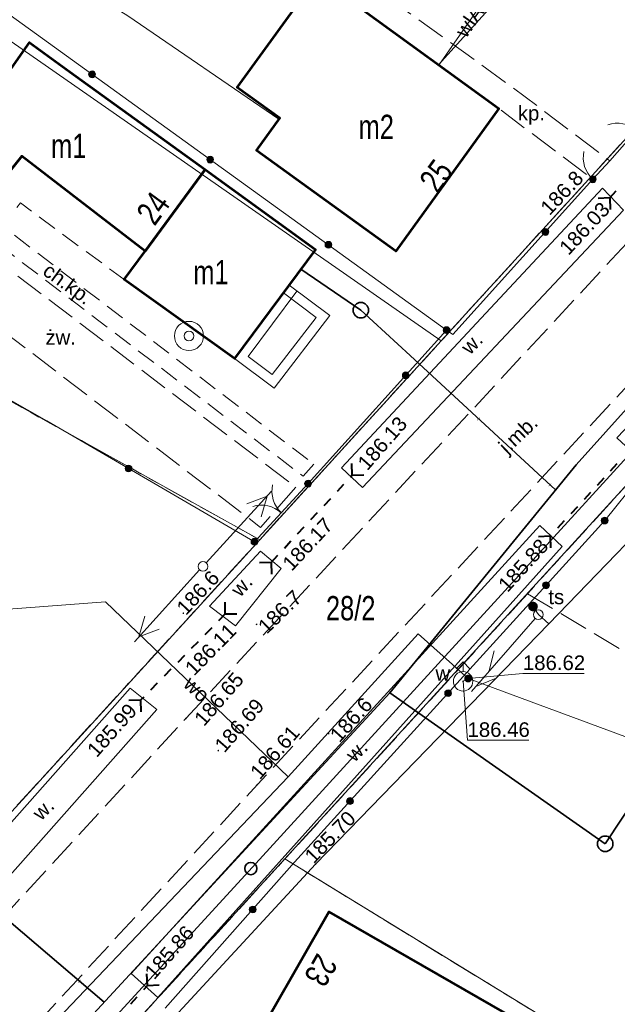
# Model space of a CAD drawing. Header units: metres. Extents: x 7482748 to 7484637, y 5684406 to 5687014.
# Tile 89 of 180: x 7483303 to 7483334, y 5685963 to 5686014. Entities that reach past the tile are written whole.
import ezdxf
from ezdxf.enums import TextEntityAlignment as Align
from ezdxf.lldxf.tags import DXFTag

# ---------------------------------------------------------------- set-up
doc = ezdxf.new("R2010")
doc.units = ezdxf.units.M
doc.header["$MEASUREMENT"] = 0
for name, pattern in [('KTCR01_500', [1.5, 1, -0.5]), ('KTJZ01_500', [2, 1.5, -0.5]), ('l217_500', [2, 1.5, -0.5]), ('l218_500', [1, 0.5, -0.5])]:
    doc.linetypes.add(name, pattern=pattern)
for name, color, linetype, lineweight in [('.k deszczowa', 200, 'Continuous', 50), ('.ks tłoczny', 104, 'Continuous', 50), ('_Dzialki', 7, 'Continuous', 0), ('_Dzialki_opis', 7, 'Continuous', 0), ('_Kontury', 7, 'Continuous', 0), ('_Uzytki', 7, 'Continuous', 0), ('BUIB05_01', 7, 'Continuous', 40), ('EGB_Adres', 7, 'Continuous', 0), ('EGB_Budynek', 7, 'Continuous', 0), ('EGB_Budynek_opis', 7, 'Continuous', 0), ('GES__SUSM04_01P', 7, 'Continuous', 13), ('GES__SUUS02_P', 7, 'Continuous', 13), ('GES__SUUS09_P', 7, 'Continuous', 13), ('GES__SUUS13_P', 7, 'Continuous', 13), ('GES__SUUS25_WP', 7, 'Continuous', 13), ('KTOK02', 7, 'KTOK02_500', 13), ('KTOK04', 7, 'KTOK04L_500', 13), ('KTOK05_01', 7, 'Continuous', 13), ('RTPW01_P', 7, 'Continuous', 0), ('RTPW02_P', 7, 'Continuous', 0), ('SUPE_L_3', 1, 'Continuous', 13), ('SUPT_L_0', 30, 'Continuous', 13)]:
    doc.layers.add(name, color=color, linetype=linetype, lineweight=lineweight)
for name, color, linetype, lineweight, transparency in [('EGB_EGBT07', 7, 'Continuous', 13, 0.2), ('GES__SUUS_ET_07T', 7, 'Continuous', 13, 0.25), ('GES__SUUS_ET_08T', 7, 'Continuous', 13, 0.25), ('KTCR01_T', 7, 'Continuous', 13, 0.25), ('KTCR02', 7, 'KTCR01_500', 13, 0.5), ('KTJZ01_O', 7, 'KTJZ01_500', 13, 0.5), ('KTJZ01_T', 7, 'Continuous', 13, 0.25), ('KTPL01_O', 7, 'KTJZ01_500', 13, 0.5), ('KTPL01_T', 7, 'Continuous', 13, 0.25), ('PTRW02_O', 7, 'Continuous', 13, 0.5), ('PTRW02_T', 7, 'Continuous', 13, 0.25), ('RTPW01_G', 7, 'Continuous', 13, 0.25), ('RTPW02_G', 7, 'Continuous', 13, 0.25)]:
    doc.layers.add(name, color=color, linetype=linetype, lineweight=lineweight, transparency=transparency)
for name, color, linetype, lineweight, true_color in [('GES__SUPK_01_pL', 7, 'Continuous', 13, 0x803300), ('GES__SUPS01_07P', 7, 'Continuous', 13, 0xff9100), ('GES__SUPS01_08L', 5, 'Continuous', 13, 0x0000ff), ('GES__SUPS01_08P', 5, 'Continuous', 13, 0x0000ff), ('GES__SUPT_pL', 7, 'Continuous', 13, 0xff9100), ('GES__SUPW_01_pL', 5, 'Continuous', 13, 0x0000ff)]:
    doc.layers.add(name, color=color, linetype=linetype, lineweight=lineweight, true_color=true_color)
for name, color, linetype, lineweight, true_color, transparency in [('GES__SUPS01_07G', 7, 'Continuous', 13, 0xff9100, 0.25), ('GES__SUPS01_08G', 5, 'Continuous', 13, 0x0000ff, 0.25), ('GES__SUPW_01_pT', 5, 'Continuous', 13, 0x0000ff, 0.25)]:
    doc.layers.add(name, color=color, linetype=linetype, lineweight=lineweight, true_color=true_color, transparency=transparency)
doc.layers.add('IS_kanalizacja_sanitarna', color=7, linetype='SOLID', true_color=0x000000)
doc.layers.add('IS_Opisy_działek_Net', color=7, linetype='SOLID', true_color=0x000000)
doc.styles.get("Standard").update_dxf_attribs({"font": 'simplex.shx', "width": 0.75})
doc.styles.add('STYL_ARIAL', font='simplex.shx', dxfattribs={"width": 0.75, "oblique": 0.1})
doc.styles.add('Style-Arial', font='arial.ttf')
doc.linetypes.add('KTOK02_500', pattern='A,0.5,[117,IS_LineDef.shx,S=0.01,R=0,X=0,Y=0],0.5', length=1)
doc.linetypes.add('KTOK04L_500', pattern='A,0,[119,IS_LineDef.shx,S=0.01,R=0,X=0,Y=0],1', length=1)
tags = doc.linetypes.add('SOLID', pattern=[10, 10, 0]).pattern_tags.tags
tags[6:7] = [DXFTag(74, 4), DXFTag(75, 0), DXFTag(340, '0'), DXFTag(46, 0.0), DXFTag(50, 0.0), DXFTag(44, 0.0), DXFTag(45, 0.0)]
tags[4:5] = [DXFTag(74, 4), DXFTag(75, 0), DXFTag(340, '0'), DXFTag(46, 0.0), DXFTag(50, 0.0), DXFTag(44, 0.0), DXFTag(45, 0.0)]

# ---------------------------------------------------------------- blocks, each defined once
blk = doc.blocks.new('SUPS01_3')
at = {"layer": 'GES__SUPS01_07P', "linetype": 'Continuous', "lineweight": 13}
h = blk.add_hatch(color=256, dxfattribs=at)
edge = h.paths.add_edge_path()
edge.add_arc((0, 0), 0.045, 0, 360)
blk = doc.blocks.new('SUSM04_01')
at = {"layer": 'GES__SUSM04_01P', "linetype": 'Continuous', "lineweight": 13}
blk.add_circle((0, 0), 0.25, dxfattribs=at)
blk = doc.blocks.new('SUUS02')
at = {"layer": 'GES__SUUS02_P', "linetype": 'Continuous', "lineweight": 13}
for p, q in [((0, 1), (-0.35, 0.65)), ((0, 0.5), (0, 1)), ((0, 1), (0.35, 0.65))]:
    blk.add_line(p, q, dxfattribs=at)
blk.add_circle((0, 0), 0.5, dxfattribs=at)
blk = doc.blocks.new('SUUS13')
at = {"layer": 'GES__SUUS13_P', "linetype": 'Continuous', "lineweight": 13}
for radius in [0.75, 0.25]:
    blk.add_circle((0, 0), radius, dxfattribs=at)
blk = doc.blocks.new('SUUS25_4')
at = {"layer": 'GES__SUUS25_WP', "linetype": 'Continuous', "lineweight": 13}
h = blk.add_hatch(color=256, dxfattribs=at)
edge = h.paths.add_edge_path()
edge.add_arc((0, 0), 0.2, 0, 360)
blk = doc.blocks.new('RTPW01')
at = {"layer": 'RTPW01_P', "linetype": 'Continuous', "lineweight": 0}
h = blk.add_hatch(color=256, dxfattribs=at)
edge = h.paths.add_edge_path()
edge.add_arc((0, 0), 0.045, 0, 360)
blk = doc.blocks.new('RTPW01_3')
at = {"layer": 'RTPW02_P', "linetype": 'Continuous', "lineweight": 0}
h = blk.add_hatch(color=256, dxfattribs=at)
edge = h.paths.add_edge_path()
edge.add_arc((0, 0), 0.045, 0, 360)
blk = doc.blocks.new('SUPS01')
at = {"layer": 'GES__SUPS01_08P', "linetype": 'Continuous', "lineweight": 13}
h = blk.add_hatch(color=256, dxfattribs=at)
edge = h.paths.add_edge_path()
edge.add_arc((0, 0), 0.045, 0, 360)
blk = doc.blocks.new('SUUS09')
at = {"layer": 'GES__SUUS09_P', "linetype": 'Continuous', "lineweight": 13}
h = blk.add_hatch(color=256, dxfattribs=at)
edge = h.paths.add_edge_path()
edge.add_arc((0, 0), 0.25, 0, 360)

msp = doc.modelspace()

# ---------------------------------------------------------------- hatches: boundary and pattern name
at = {"layer": 'KTOK05_01', "linetype": 'Continuous', "lineweight": 13}
h = msp.add_hatch(color=256, dxfattribs=at)
edge = h.paths.add_edge_path()
edge.add_arc((7483306.99819, 5686010.96756), 0.175, 0, 360)
h = msp.add_hatch(color=256, dxfattribs=at)
edge = h.paths.add_edge_path()
edge.add_arc((7483313.08212, 5686006.5817), 0.175, 0, 360)
h = msp.add_hatch(color=256, dxfattribs=at)
edge = h.paths.add_edge_path()
edge.add_arc((7483332.78, 5686005.57), 0.175, 0, 360)
h = msp.add_hatch(color=256, dxfattribs=at)
edge = h.paths.add_edge_path()
edge.add_arc((7483330.33849, 5686002.86399), 0.175, 0, 360)
h = msp.add_hatch(color=256, dxfattribs=at)
edge = h.paths.add_edge_path()
edge.add_arc((7483319.16606, 5686002.19585), 0.175, 0, 360)
h = msp.add_hatch(color=256, dxfattribs=at)
edge = h.paths.add_edge_path()
edge.add_arc((7483325.25, 5685997.81), 0.175, 0, 360)
h = msp.add_hatch(color=256, dxfattribs=at)
edge = h.paths.add_edge_path()
edge.add_arc((7483325.25, 5685997.81), 0.175, 0, 360)
h = msp.add_hatch(color=256, dxfattribs=at)
edge = h.paths.add_edge_path()
edge.add_arc((7483325.25, 5685997.81), 0.175, 0, 360)
h = msp.add_hatch(color=256, dxfattribs=at)
edge = h.paths.add_edge_path()
edge.add_arc((7483323.14502, 5685995.47769), 0.175, 0, 360)
h = msp.add_hatch(color=256, dxfattribs=at)
edge = h.paths.add_edge_path()
edge.add_arc((7483308.87902, 5685990.6945), 0.175, 0, 360)
h = msp.add_hatch(color=256, dxfattribs=at)
edge = h.paths.add_edge_path()
edge.add_arc((7483318.12, 5685989.91), 0.175, 0, 360)
h = msp.add_hatch(color=256, dxfattribs=at)
edge = h.paths.add_edge_path()
edge.add_arc((7483333.39, 5685988.01), 0.175, 0, 360)
h = msp.add_hatch(color=256, dxfattribs=at)
edge = h.paths.add_edge_path()
edge.add_arc((7483315.36, 5685986.92), 0.175, 0, 360)
h = msp.add_hatch(color=256, dxfattribs=at)
edge = h.paths.add_edge_path()
edge.add_arc((7483330.37, 5685984.68), 0.175, 0, 360)
h = msp.add_hatch(color=256, dxfattribs=at)
edge = h.paths.add_edge_path()
edge.add_arc((7483330.37, 5685984.68), 0.175, 0, 360)
h = msp.add_hatch(color=256, dxfattribs=at)
edge = h.paths.add_edge_path()
edge.add_arc((7483325.32612, 5685979.12939), 0.175, 0, 360)
h = msp.add_hatch(color=256, dxfattribs=at)
edge = h.paths.add_edge_path()
edge.add_arc((7483320.28224, 5685973.57878), 0.175, 0, 360)
h = msp.add_hatch(color=256, dxfattribs=at)
edge = h.paths.add_edge_path()
edge.add_arc((7483315.26775, 5685968.00179), 0.175, 0, 360)

# ---------------------------------------------------------------- linework, layer by layer
at = {"layer": '.k deszczowa', "linetype": 'Continuous', "lineweight": 35}
for points in [[(7483348.83296, 5686006.91112), (7483315.07707, 5685969.96528)], [(7483315.07707, 5685969.96528), (7483281.21997, 5685933.08455)]]:
    msp.add_lwpolyline(points, dxfattribs=at)
msp.add_ellipse((7483315.17462, 5685970.10705), major_axis=(0.315, 0), ratio=1, dxfattribs=at)
at = {"layer": '.ks tłoczny', "linetype": 'Continuous', "lineweight": 35}
for points in [[(7483385.11889, 5686056.87655), (7483382.15, 5686049.635), (7483378.80924, 5686041.48642), (7483361.88352, 5686022.77441), (7483346.36877, 5686005.72669), (7483336.65111, 5685996.14914), (7483331.91992, 5685990.88433), (7483322.32458, 5685979.14923), (7483304.60733, 5685959.96298), (7483298.29769, 5685953.1302), (7483295.85309, 5685952.1972)], [(7483320.83794, 5685998.83542), (7483317.7553, 5686000.93892)], [(7483323.37151, 5685996.49731), (7483320.83811, 5685998.8353)], [(7483323.37151, 5685996.49731), (7483330.85929, 5685989.58718)], [(7483338.735, 5685979.41), (7483333.41751, 5685971.38155)], [(7483333.41751, 5685971.38155), (7483322.32458, 5685979.14923)], [(7483299.89799, 5685969.79579), (7483307.62387, 5685963.22964)]]:
    msp.add_lwpolyline(points, dxfattribs=at)
for centre in [(7483320.83794, 5685998.83542), (7483333.41751, 5685971.38155)]:
    msp.add_circle(centre, 0.4, dxfattribs=at)
at = {"layer": '_Dzialki', "color": 96, "linetype": 'Continuous', "true_color": 0x008000, "flags": 128}
for points in [[(7483324.97, 5685997.25), (7483296.78, 5686016.87)], [(7483341.59, 5686015.46), (7483324.97, 5685997.25)], [(7483315.63, 5685987.02), (7483286.5, 5686003.22)], [(7483324.97, 5685997.25), (7483315.63, 5685987.02)], [(7483316.93, 5685970.6), (7483335.15, 5685990.53)], [(7483315.63, 5685987.02), (7483300.52, 5685970.48)], [(7483303.71, 5685956.15), (7483316.93, 5685970.6)], [(7483372.45, 5685936.62), (7483316.93, 5685970.6)]]:
    msp.add_lwpolyline(points, dxfattribs=at)
at = {"layer": '_Kontury', "color": 96, "linetype": 'l217_500', "true_color": 0x008000, "flags": 128}
for points in [[(7483324.97, 5685997.25), (7483341.59, 5686015.46)], [(7483315.63, 5685987.02), (7483286.5, 5686003.22)], [(7483315.63, 5685987.02), (7483324.97, 5685997.25)], [(7483335.15, 5685990.53), (7483329.42, 5685984.25)], [(7483300.52, 5685970.48), (7483315.63, 5685987.02)], [(7483329.42, 5685984.25), (7483316.93, 5685970.6)], [(7483329.42, 5685984.25), (7483341.65, 5685976.92)], [(7483316.93, 5685970.6), (7483303.71, 5685956.15)], [(7483316.93, 5685970.6), (7483351.66, 5685949.34)]]:
    msp.add_lwpolyline(points, dxfattribs=at)
at = {"layer": '_Uzytki', "color": 96, "linetype": 'l218_500', "true_color": 0x008000, "flags": 128}
for points in [[(7483341.59, 5686015.46), (7483324.97, 5685997.25)], [(7483315.63, 5685987.02), (7483286.5, 5686003.22)], [(7483324.97, 5685997.25), (7483315.63, 5685987.02)], [(7483335.15, 5685990.53), (7483329.42, 5685984.25)], [(7483315.63, 5685987.02), (7483300.52, 5685970.48)], [(7483329.42, 5685984.25), (7483316.93, 5685970.6)], [(7483316.93, 5685970.6), (7483303.71, 5685956.15)], [(7483351.66, 5685949.34), (7483316.93, 5685970.6)]]:
    msp.add_lwpolyline(points, dxfattribs=at)
at = {"layer": 'BUIB05_01', "linetype": 'Continuous', "lineweight": 40}
for p, q in [((7483333.65, 5686004.61), (7483333.99, 5686004.98)), ((7483333.65, 5686004.61), (7483333.05, 5686004.59)), ((7483333.65, 5686004.61), (7483333.67, 5686004.01)), ((7483320.4, 5685990.35), (7483320.38, 5685990.95)), ((7483334.02, 5685990.93), (7483333.68, 5685990.56)), ((7483320.31, 5685990.25), (7483320.4, 5685990.35)), ((7483320.4, 5685990.35), (7483321, 5685990.37)), ((7483333.34, 5685990.19), (7483333, 5685989.82)), ((7483319.63, 5685989.52), (7483319.97, 5685989.89)), ((7483318.95, 5685988.79), (7483319.29, 5685989.15)), ((7483332.66, 5685989.46), (7483332.33, 5685989.09)), ((7483331.99, 5685988.72), (7483331.65, 5685988.35)), ((7483318.26, 5685988.06), (7483318.6, 5685988.42)), ((7483317.58, 5685987.32), (7483317.92, 5685987.69)), ((7483331.31, 5685987.99), (7483330.97, 5685987.62)), ((7483330.58, 5685987.2), (7483329.98, 5685987.18)), ((7483330.63, 5685987.25), (7483330.58, 5685987.2)), ((7483330.58, 5685987.2), (7483330.6, 5685986.6)), ((7483316.9, 5685986.59), (7483317.24, 5685986.96)), ((7483316.22, 5685985.86), (7483316.56, 5685986.23)), ((7483316.22, 5685985.86), (7483315.62, 5685985.84)), ((7483316.22, 5685985.86), (7483316.24, 5685985.26)), ((7483313.86, 5685983.21), (7483313.85, 5685983.81)), ((7483313.86, 5685983.21), (7483313.51, 5685982.85)), ((7483313.86, 5685983.21), (7483314.46, 5685983.22)), ((7483313.16, 5685982.5), (7483312.81, 5685982.14)), ((7483312.46, 5685981.78), (7483312.11, 5685981.43)), ((7483311.76, 5685981.07), (7483311.41, 5685980.71)), ((7483311.06, 5685980.36), (7483310.71, 5685980)), ((7483310.36, 5685979.64), (7483310.01, 5685979.29)), ((7483309.66, 5685978.93), (7483309.5, 5685978.77)), ((7483309.5, 5685978.77), (7483308.9, 5685978.76)), ((7483309.5, 5685978.77), (7483309.51, 5685978.17)), ((7483309.85, 5685964.09), (7483309.82, 5685964.69)), ((7483309.66, 5685963.88), (7483309.85, 5685964.09)), ((7483309.85, 5685964.09), (7483310.45, 5685964.12)), ((7483308.99, 5685963.14), (7483309.33, 5685963.51))]:
    msp.add_line(p, q, dxfattribs=at)
at = {"layer": 'EGB_Budynek', "color": 7, "linetype": 'Continuous', "lineweight": 53, "flags": 128}
for points in [[(7483320.75, 5686014.42), (7483327.94, 5686009.21), (7483322.64, 5686001.88), (7483315.46, 5686007.05), (7483316.66, 5686008.72), (7483314.47, 5686010.29), (7483318.58, 5686015.95), (7483320.75, 5686014.42)], [(7483305.85, 5686011.09), (7483312.82, 5686006.07), (7483309.74, 5686001.88), (7483303.38, 5686006.76), (7483302.18, 5686005.28), (7483299.72, 5686006.97), (7483300.86, 5686008.47), (7483303.78, 5686012.6), (7483305.85, 5686011.09)], [(7483312.82, 5686006.07), (7483318.51, 5686001.95), (7483314.33, 5685996.35), (7483308.65, 5686000.42), (7483309.73, 5686001.88), (7483312.82, 5686006.07)], [(7483329.61, 5685961.9), (7483326.94, 5685956.98), (7483326.75, 5685956.63), (7483316.2, 5685962.66), (7483319.19, 5685967.88), (7483329.61, 5685961.9)]]:
    msp.add_lwpolyline(points, dxfattribs=at)
at = {"layer": 'EGB_EGBT07', "lineweight": 13, "flags": 128}
for points in [[(7483317.15, 5686000.12), (7483319.24, 5685998.56), (7483316.37, 5685994.82), (7483314.33, 5685996.35), (7483317.15, 5686000.12)], [(7483316.85, 5685999.72), (7483318.53, 5685998.46), (7483316.27, 5685995.52), (7483315.03, 5685996.45), (7483317.55, 5685999.82)]]:
    msp.add_lwpolyline(points, dxfattribs=at)
at = {"layer": 'GES__SUPK_01_pL', "linetype": 'Continuous', "lineweight": 13, "flags": 128}
msp.add_lwpolyline([(7483316.62, 5686008.67), (7483308.85, 5686013.98), (7483303.8, 5686017.1), (7483302.35, 5686018.1), (7483299.24, 5686020.16)], dxfattribs=at)
at = {"layer": 'GES__SUPS01_08L', "linetype": 'Continuous', "lineweight": 13, "flags": 128}
for points in [[(7483326.36, 5685979.88), (7483329.18, 5685980.15), (7483332.33, 5685980.15)], [(7483326.1, 5685979.74), (7483326.33, 5685976.71), (7483329.49, 5685976.71)]]:
    msp.add_lwpolyline(points, dxfattribs=at)
at = {"layer": 'GES__SUPT_pL', "linetype": 'Continuous', "lineweight": 13, "flags": 128}
for points in [[(7483330.51, 5685982.7), (7483337.95, 5685990.38), (7483351.3, 5686004.14), (7483384.03, 5686039.13), (7483392.61, 5686052.91), (7483391.44, 5686055.18), (7483388.83, 5686056.42), (7483372.71, 5686063.84)], [(7483329.7, 5685983.59), (7483329.98, 5685983.17), (7483330.51, 5685982.7)], [(7483330.51, 5685982.7), (7483318.5, 5685970.33), (7483304.63, 5685955.31), (7483290.37, 5685938.88), (7483269.82, 5685914.74), (7483235.27, 5685876.58), (7483194.74, 5685830.89), (7483182.64, 5685815.57), (7483178.42, 5685810.79), (7483171.42, 5685800.43), (7483166.94, 5685792.19), (7483161.83, 5685777.28), (7483161.38, 5685764.86), (7483161.76, 5685749.17), (7483161.39, 5685734.08), (7483154.95, 5685733.19), (7483143.7, 5685727.84), (7483137.86, 5685726.17), (7483131.03, 5685720.65)]]:
    msp.add_lwpolyline(points, dxfattribs=at)
at = {"layer": 'GES__SUPW_01_pL', "linetype": 'Continuous', "lineweight": 13}
for p, q in [((7483327.48, 5686015.21), (7483324.86, 5686011.44)), ((7483326.1, 5685979.74), (7483326.36, 5685979.88))]:
    msp.add_line(p, q, dxfattribs=at)
at = {"layer": 'GES__SUPW_01_pL', "linetype": 'Continuous', "lineweight": 13, "flags": 128}
for points in [[(7483390.45, 5686101.26), (7483389.11, 5686097.11), (7483402.12, 5686090.27), (7483402.8, 5686082.32), (7483402.57, 5686081.73), (7483402.28, 5686080.98), (7483399.56, 5686070.76), (7483393.84, 5686051.54), (7483385.76, 5686037.62), (7483376.82, 5686028.13), (7483359.07, 5686006.84), (7483360.81, 5686002.42), (7483362.18, 5685993.12), (7483357.88, 5685985.34), (7483355.86, 5685982.57), (7483344.31, 5685975.82), (7483339.85, 5685974.9), (7483326.36, 5685979.88), (7483323.79, 5685982.18), (7483317.09, 5685974.82), (7483298.15, 5685954.95), (7483308.35, 5685941.08), (7483274.45, 5685918.69)], [(7483324.84, 5686011.46), (7483332.71, 5686020.18), (7483342.57, 5686012.66), (7483347.94, 5686008.64), (7483360.81, 5686002.42)], [(7483317.09, 5685974.82), (7483307.69, 5685983.83), (7483302.48, 5685983.43)]]:
    msp.add_lwpolyline(points, dxfattribs=at)
at = {"layer": 'IS_kanalizacja_sanitarna', "linetype": 'Continuous', "ltscale": 0.01, "const_width": 0.02}
for points in [[(7483326.83097, 5685993.16842), (7483326.96661, 5685993.3154)], [(7483330.50539, 5685989.77746), (7483330.64103, 5685989.92444)], [(7483306.28939, 5685964.23235), (7483306.41891, 5685964.38475)]]:
    msp.add_lwpolyline(points, dxfattribs=at)
at = {"layer": 'KTCR02', "linetype": 'KTCR01_500', "lineweight": 13, "flags": 128}
msp.add_lwpolyline([(7483318.41, 5685990.92), (7483317.87, 5685990.29), (7483301.17, 5686003), (7483302.14, 5686004.26), (7483295.71, 5686008.71), (7483296.22, 5686009.4), (7483299.72, 5686006.97), (7483302.18, 5686005.28), (7483303.38, 5686006.76), (7483309.74, 5686001.88), (7483308.65, 5686000.42), (7483303.31, 5686004.35), (7483302.38, 5686003.17), (7483318.41, 5685990.92)], close=True, dxfattribs=at)
at = {"layer": 'KTJZ01_O', "linetype": 'KTJZ01_500', "lineweight": 13, "flags": 128}
for points in [[(7483197.91, 5685647.78), (7483191.3, 5685645.21), (7483187.04, 5685652.01), (7483182.78, 5685658.81), (7483173.01, 5685674.4), (7483160.42, 5685696.27), (7483153.69, 5685714.72), (7483149.66, 5685738.88), (7483150.14, 5685742.97), (7483152.18, 5685766.74), (7483152.64, 5685773.87), (7483156.88, 5685789.66), (7483160.03, 5685797.82), (7483165.63, 5685808.56), (7483171.47, 5685814.85), (7483176.12, 5685820.16), (7483191.38, 5685837.95), (7483216.44, 5685866.07), (7483238.67, 5685890.6), (7483242.86, 5685894.87), (7483263.91, 5685918.34), (7483290.28, 5685947.07), (7483315.51, 5685974.43), (7483346.16, 5686007.45), (7483367.58, 5686031.19), (7483372.66, 5686037.59), (7483378.07, 5686044.41), (7483383.78, 5686055), (7483386.81, 5686063.17), (7483391.06, 5686075.79), (7483392.94, 5686081.53), (7483394.38, 5686081.91), (7483397.17, 5686082.85), (7483401.23, 5686082.98), (7483404.7, 5686083), (7483407.11, 5686083.92), (7483410.43, 5686086.41), (7483412.08, 5686088.69), (7483412.96, 5686091.17), (7483413.79, 5686094.46), (7483412.71, 5686099.4), (7483411.05, 5686100.85), (7483407.94, 5686103.18), (7483405.29, 5686104.69), (7483403.35, 5686106.28), (7483402.57, 5686107.54), (7483401.86, 5686108.47), (7483403.54, 5686113.11), (7483404.07, 5686113.93), (7483409.52, 5686129.91), (7483416.09, 5686150.36), (7483420.49, 5686164.15), (7483421.47, 5686167.05), (7483423.62, 5686173.38), (7483428.4, 5686186.8), (7483437.81, 5686215.26), (7483441.02, 5686225.03), (7483450.09, 5686253.79), (7483453.73, 5686263.28), (7483459.39, 5686280.61), (7483466.44, 5686301.37), (7483471.25, 5686316.24), (7483473.9, 5686323.17), (7483478.13, 5686336.85), (7483485.37, 5686356.93), (7483492.13, 5686378.36), (7483498.67, 5686398.43), (7483502.19, 5686408.5), (7483505.2, 5686417.38), (7483513.05, 5686441.11), (7483516.25, 5686450.23), (7483530.52, 5686493.07), (7483533.34, 5686501.51), (7483543.47, 5686531.52), (7483557.14, 5686572.33), (7483559.91, 5686580.46), (7483570.16, 5686610.95), (7483575.71, 5686628.68), (7483581.26, 5686643.91), (7483583.2, 5686649.41), (7483591.35, 5686674.28), (7483597.45, 5686691.67), (7483602.2, 5686705.71), (7483616.93, 5686750.38), (7483619.53, 5686757.95), (7483621.36, 5686763.29), (7483634.9, 5686799.43), (7483640.84, 5686811.96)], [(7483613.29, 5686753.85), (7483610.52, 5686745.34), (7483597.42, 5686707.23), (7483592.84, 5686693.63), (7483586.65, 5686674.57), (7483578.94, 5686652.57), (7483576.44, 5686645.6), (7483570.92, 5686629.39), (7483565.29, 5686612), (7483555.03, 5686581.98), (7483552.34, 5686573.92), (7483538.5, 5686532.62), (7483528.43, 5686502.82), (7483525.69, 5686494.44), (7483511.5, 5686452.13), (7483508.06, 5686441.86), (7483500.41, 5686418.93), (7483497.52, 5686410.47), (7483493.78, 5686400.09), (7483487.22, 5686379.91), (7483478.75, 5686354.53), (7483473.28, 5686338.58), (7483466.59, 5686318.01), (7483461.2, 5686301.98), (7483454.76, 5686282.03), (7483448.77, 5686264.59), (7483445.69, 5686255.08), (7483445.07, 5686253.25), (7483443.78, 5686249.4), (7483442.67, 5686246.12), (7483436.06, 5686226.36), (7483432.79, 5686216.79), (7483423.48, 5686188.39), (7483415.91, 5686165.55), (7483411.29, 5686151.94), (7483403.43, 5686128.74), (7483397.27, 5686110.49), (7483396.29, 5686107.6), (7483389.25, 5686086.41), (7483386.32, 5686077.5), (7483382.09, 5686064.87), (7483379.33, 5686057.56), (7483373.91, 5686047.4), (7483368.95, 5686041.13), (7483363.52, 5686034.43), (7483341.98, 5686010.31), (7483311.83, 5685977.83), (7483286.59, 5685950.4), (7483260.12, 5685921.63), (7483238.78, 5685898.43), (7483234.43, 5685893.44), (7483212.81, 5685869.61), (7483187.54, 5685841.24), (7483162.41, 5685812.7), (7483151.44, 5685800.65), (7483147.59, 5685795.21)]]:
    msp.add_lwpolyline(points, dxfattribs=at)
at = {"layer": 'KTOK02', "linetype": 'Continuous', "lineweight": 13}
for p, q in [((7483333.65, 5686006.52), (7483336.39, 5686009.65)), ((7483335.96, 5685991.2), (7483333.39, 5685988.01)), ((7483315.36, 5685986.92), (7483318.12, 5685989.91))]:
    msp.add_line(p, q, dxfattribs=at)
for centre, start, end in [((7483334.03, 5686006.96), 48.8, 108.8), ((7483317.76, 5685989.52), 167.29, 227.29), ((7483315.72, 5685987.31), 47.29, 107.29)]:
    msp.add_arc(centre, 1.5, start, end, dxfattribs=at)
at = {"layer": 'KTOK04', "linetype": 'Continuous', "lineweight": 13}
msp.add_line((7483332.78, 5686005.57), (7483333.65, 5686006.52), dxfattribs=at)
msp.add_arc((7483333.79, 5686006.68), 1.5, 167.52, 227.52, dxfattribs=at)
at = {"layer": 'KTOK05_01', "linetype": 'Continuous', "lineweight": 13}
for p, q in [((7483325.25, 5685997.81), (7483297.49, 5686017.82)), ((7483318.12, 5685989.91), (7483325.25, 5685997.81)), ((7483330.37, 5685984.68), (7483333.39, 5685988.01))]:
    msp.add_line(p, q, dxfattribs=at)
at = {"layer": 'KTOK05_01', "linetype": 'Continuous', "lineweight": 13, "flags": 128}
for points in [[(7483325.25, 5685997.81), (7483325.58, 5685997.59), (7483332.78, 5686005.57)], [(7483315.36, 5685986.92), (7483304.68, 5685993.14), (7483286.63, 5686003.4)], [(7483330.37, 5685984.68), (7483317.43, 5685970.44), (7483310.77, 5685962.93)]]:
    msp.add_lwpolyline(points, dxfattribs=at)
at = {"layer": 'KTOK05_01', "linetype": 'Continuous', "lineweight": 13}
for centre in [(7483307, 5686010.97), (7483313.08, 5686006.58), (7483332.78, 5686005.57), (7483330.34, 5686002.86), (7483319.17, 5686002.2), (7483325.25, 5685997.81), (7483325.25, 5685997.81), (7483325.25, 5685997.81), (7483323.15, 5685995.48), (7483308.88, 5685990.69), (7483318.12, 5685989.91), (7483333.39, 5685988.01), (7483315.36, 5685986.92), (7483330.37, 5685984.68), (7483330.37, 5685984.68), (7483325.33, 5685979.13), (7483320.28, 5685973.58), (7483315.27, 5685968)]:
    msp.add_circle(centre, 0.175, dxfattribs=at)
at = {"layer": 'KTPL01_O', "linetype": 'KTJZ01_500', "lineweight": 13, "flags": 128}
for points in [[(7483332.78, 5686005.57), (7483333.65, 5686006.52), (7483328.7, 5686010.26), (7483319.34, 5686017), (7483318.58, 5686015.95), (7483327.94, 5686009.21), (7483332.78, 5686005.57)], [(7483317.49, 5685989.73), (7483315.68, 5685987.66), (7483298.91, 5686000.44), (7483292.32, 5686003.78), (7483295.44, 5686008.35), (7483296.22, 5686006.17), (7483300.61, 5686002.54), (7483317.49, 5685989.73)]]:
    msp.add_lwpolyline(points, close=True, dxfattribs=at)
at = {"layer": 'PTRW02_O', "linetype": 'Continuous', "lineweight": 13, "flags": 128}
for points in [[(7483319.85, 5685990.72), (7483320.93, 5685989.71), (7483334.36, 5686003.98), (7483333.28, 5686005.12), (7483319.85, 5685990.72)], [(7483336.97, 5685995.35), (7483334.02, 5685992.26), (7483335.15, 5685991.23), (7483338.09, 5685994.29), (7483336.97, 5685995.35)], [(7483330.06, 5685987.76), (7483331.21, 5685986.68), (7483310.38, 5685963.48), (7483309.02, 5685964.7), (7483330.06, 5685987.76)], [(7483299.27, 5685968.46), (7483300.77, 5685967.52), (7483310.34, 5685978.29), (7483308.96, 5685979.39), (7483299.27, 5685968.46)]]:
    msp.add_lwpolyline(points, close=True, dxfattribs=at)
msp.add_lwpolyline([(7483313.04, 5685983.61), (7483315.68, 5685986.44), (7483316.73, 5685985.55), (7483314.39, 5685982.6), (7483313.04, 5685983.61)], dxfattribs=at)
at = {"layer": 'SUPE_L_3', "linetype": 'Continuous'}
for p, q in [((7483316.24, 5685989.53), (7483312.88, 5685985.83)), ((7483316.01, 5685989.27), (7483314.97, 5685988.87)), ((7483316.01, 5685989.27), (7483315.71, 5685988.2)), ((7483312.54, 5685985.47), (7483309.18, 5685981.77)), ((7483309.72, 5685983.1), (7483309.41, 5685982.03)), ((7483310.45, 5685982.43), (7483309.41, 5685982.03))]:
    msp.add_line(p, q, dxfattribs=at)
at = {"layer": 'SUPT_L_0', "linetype": 'Continuous'}
for p, q in [((7483329.82, 5685982.98), (7483326.53, 5685979.21)), ((7483327.7, 5685981.31), (7483327.42, 5685980.23)), ((7483327.8, 5685979.9), (7483326.76, 5685979.47))]:
    msp.add_line(p, q, dxfattribs=at)

# ---------------------------------------------------------------- block references
at = {"layer": 'GES__SUPS01_07P', "linetype": 'Continuous', "lineweight": 13}
msp.add_blockref('SUPS01_3', (7483318.5, 5685970.33), dxfattribs=at)
at = {"layer": 'GES__SUPS01_08P', "linetype": 'Continuous', "lineweight": 13}
for p in [(7483326.36, 5685979.88), (7483326.1, 5685979.74)]:
    msp.add_blockref('SUPS01', p, dxfattribs=at)
at = {"layer": 'GES__SUSM04_01P', "linetype": 'Continuous', "lineweight": 13}
for p in [(7483312.71, 5685985.65), (7483329.98, 5685983.17)]:
    msp.add_blockref('SUSM04_01', p, dxfattribs=at)
at = {"layer": 'GES__SUUS02_P', "linetype": 'Continuous', "lineweight": 13}
msp.add_blockref('SUUS02', (7483326.1, 5685979.74), dxfattribs=at)
at = {"layer": 'GES__SUUS09_P', "linetype": 'Continuous', "lineweight": 13}
msp.add_blockref('SUUS09', (7483329.7, 5685983.59), dxfattribs=at)
at = {"layer": 'GES__SUUS13_P', "linetype": 'Continuous', "lineweight": 13}
msp.add_blockref('SUUS13', (7483311.99, 5685997.51), dxfattribs=at)
at = {"layer": 'GES__SUUS25_WP', "linetype": 'Continuous', "lineweight": 13, "rotation": 315.89}
msp.add_blockref('SUUS25_4', (7483326.36, 5685979.88), dxfattribs=at)
at = {"layer": 'RTPW01_P', "linetype": 'Continuous', "lineweight": 0}
for p in [(7483332.78, 5686005.57), (7483311.7, 5685983.24), (7483315.47, 5685982.67), (7483319.18, 5685977.05)]:
    msp.add_blockref('RTPW01', p, dxfattribs=at)
at = {"layer": 'RTPW02_P', "linetype": 'Continuous', "lineweight": 0}
for p in [(7483333.65, 5686004.61), (7483320.4, 5685990.35), (7483330.58, 5685987.2), (7483316.22, 5685985.86), (7483313.86, 5685983.21), (7483309.5, 5685978.77), (7483311.83, 5685977.83), (7483313.5, 5685976.18), (7483315.51, 5685974.43), (7483309.85, 5685964.09)]:
    msp.add_blockref('RTPW01_3', p, dxfattribs=at)

# ---------------------------------------------------------------- texts
at = {"layer": '_Dzialki_opis', "color": 96, "true_color": 0x008000, "insert": (7483319.04, 5685982.86), "char_height": 1.25, "attachment_point": 7, "line_spacing_factor": 0.6, "style": 'STYL_ARIAL'}
msp.add_mtext('\\fArial|b0|i0|c238238|p39;28/2', dxfattribs=at)
at = {"layer": 'EGB_Adres', "char_height": 1.25, "line_spacing_factor": 0.6, "style": 'STYL_ARIAL'}
for s, insert, attachment_point, rotation in [('\\fArial|b0|i0|c238238|p39;25', (7483325.23, 5686005.37), 8, 53.93059), ('\\fArial|b0|i0|c238238|p39;24 ', (7483309.21, 5686003.86), 1, 53.93059), ('\\fArial|b0|i0|c238238|p39;23 ', (7483319.69, 5685965.19), 1, 240.113473)]:
    msp.add_mtext(s, dxfattribs=dict(at, insert=insert, attachment_point=attachment_point, rotation=rotation))
at = {"layer": 'EGB_Budynek_opis', "color": 7, "char_height": 1.25, "attachment_point": 7, "line_spacing_factor": 0.6, "style": 'STYL_ARIAL'}
for s, insert in [('\\fArial|b0|i0|c238238|p39;m2', (7483320.72, 5686007.64)), ('\\fArial|b0|i0|c238238|p39;m1', (7483304.89, 5686006.66)), ('\\fArial|b0|i0|c238238|p39;m1', (7483312.21, 5686000.16))]:
    msp.add_mtext(s, dxfattribs=dict(at, insert=insert))
at = {"layer": 'GES__SUPS01_07G', "linetype": 'Continuous', "lineweight": 13, "style": 'Style-Arial'}
msp.add_text('185.70', height=0.75, rotation=45.86, dxfattribs=at).set_placement((7483318.14, 5685970.58), align=Align.MIDDLE_LEFT)
at = {"layer": 'GES__SUPS01_08G', "linetype": 'Continuous', "lineweight": 13, "style": 'Style-Arial'}
for s, p in [('186.62', (7483329.18, 5685980.32)), ('186.46', (7483326.33, 5685976.88))]:
    msp.add_text(s, height=0.75, dxfattribs=at).set_placement(p)
at = {"layer": 'GES__SUPW_01_pT', "linetype": 'Continuous', "lineweight": 13, "style": 'Style-Arial'}
for s, rotation, p in [('wlA', 55.2, (7483326.43, 5686013.7)), ('wo', 316.21, (7483312.39, 5685979.33))]:
    msp.add_text(s, height=0.75, rotation=rotation, dxfattribs=at).set_placement(p, align=Align.MIDDLE_CENTER)
at = {"layer": 'GES__SUUS_ET_07T', "linetype": 'Continuous', "lineweight": 13, "style": 'Style-Arial'}
msp.add_text('ts', height=0.75, dxfattribs=at).set_placement((7483330.49, 5685983.71))
at = {"layer": 'GES__SUUS_ET_08T', "linetype": 'Continuous', "lineweight": 13, "style": 'Style-Arial'}
msp.add_text('w', height=0.75, dxfattribs=at).set_placement((7483324.68, 5685979.78))
at = {"layer": 'IS_Opisy_działek_Net', "linetype": 'Continuous', "ltscale": 0.01, "char_height": 1.2888}
for insert, attachment_point, rotation in [((7483327.89163, 5685992.92738), 7, 317.3), ((7483327.89163, 5685992.92738), 7, 317.3), ((7483328.45232, 5685991.11669), 1, 317.3), ((7483328.45232, 5685991.11669), 1, 317.3), ((7483328.75839, 5685987.77423), 7, 50), ((7483328.75839, 5685987.77423), 7, 50), ((7483329.26127, 5685986.89537), 1, 50), ((7483329.26127, 5685986.89537), 1, 50), ((7483330.12791, 5685974.22247), 7, 325), ((7483330.12791, 5685974.22247), 7, 325), ((7483330.92656, 5685972.50382), 1, 325), ((7483330.92656, 5685972.50382), 1, 325), ((7483314.90105, 5685971.90042), 7, 47.8), ((7483314.90105, 5685971.90042), 7, 47.8), ((7483315.36981, 5685971.00292), 1, 47.8), ((7483315.36981, 5685971.00292), 1, 47.8), ((7483321.86652, 5685967.81336), 1, 55.2), ((7483306.58401, 5685964.69353), 7, 319.6), ((7483306.58401, 5685964.69353), 7, 319.6), ((7483318.33349, 5685964.39905), 7, 55.2)]:
    msp.add_mtext('\\fArial|b0|i0;', dxfattribs=dict(at, insert=insert, attachment_point=attachment_point, rotation=rotation))
at = {"layer": 'KTCR01_T', "linetype": 'Continuous', "lineweight": 13, "style": 'Style-Arial'}
msp.add_text('ch.kp.', height=0.75, rotation=324.13, dxfattribs=at).set_placement((7483304.4, 5686000.71))
at = {"layer": 'KTJZ01_T', "linetype": 'Continuous', "lineweight": 13, "style": 'Style-Arial'}
msp.add_text('j.mb.', height=0.75, rotation=43.35, dxfattribs=at).set_placement((7483328.37, 5685991.4))
at = {"layer": 'KTPL01_T', "linetype": 'Continuous', "lineweight": 13, "style": 'Style-Arial'}
for s, p in [('kp.', (7483328.92, 5686008.6)), ('żw.', (7483304.6, 5685997.06))]:
    msp.add_text(s, height=0.75, dxfattribs=at).set_placement(p)
at = {"layer": 'PTRW02_T', "linetype": 'Continuous', "lineweight": 13, "style": 'Style-Arial'}
for rotation, p in [(45.22, (7483326.45, 5685996.5)), (48.04, (7483314.63, 5685984.03)), (43.99, (7483320.51, 5685975.54)), (44.73, (7483304.38, 5685972.53))]:
    msp.add_text('w.', height=0.75, rotation=rotation, dxfattribs=at).set_placement(p)
at = {"layer": 'RTPW01_G', "linetype": 'Continuous', "lineweight": 13, "style": 'Style-Arial'}
msp.add_text('186.8', height=0.75, rotation=46.43, dxfattribs=at).set_placement((7483332.36, 5686005.57), align=Align.RIGHT)
for s, rotation, p in [('186.6', 46.92, (7483311.28, 5685983.6)), ('186.7', 44.25, (7483315.47, 5685982.67)), ('186.6', 47.86, (7483319.18, 5685977.05))]:
    msp.add_text(s, height=0.75, rotation=rotation, dxfattribs=at).set_placement(p, align=Align.TOP_LEFT)
at = {"layer": 'RTPW02_G', "linetype": 'Continuous', "lineweight": 13, "style": 'Style-Arial'}
for s, rotation, p in [('186.03', 47, (7483331.53, 5686001.62)), ('186.13', 48.79, (7483321.17, 5685990.54)), ('186.17', 47.05, (7483317.28, 5685985.37)), ('185.88', 47.62, (7483328.39, 5685984.28)), ('186.11', 45.52, (7483312.25, 5685979.98)), ('186.65', 48.89, (7483312.76, 5685977.38)), ('185.99', 48.42, (7483307.24, 5685975.78)), ('186.69', 48.89, (7483313.81, 5685976.02)), ('186.61', 48.89, (7483315.64, 5685974.64)), ('185.86', 48.65, (7483310.2, 5685964.35))]:
    msp.add_text(s, height=0.75, rotation=rotation, dxfattribs=at).set_placement(p)

doc.saveas('drawing.dxf')
